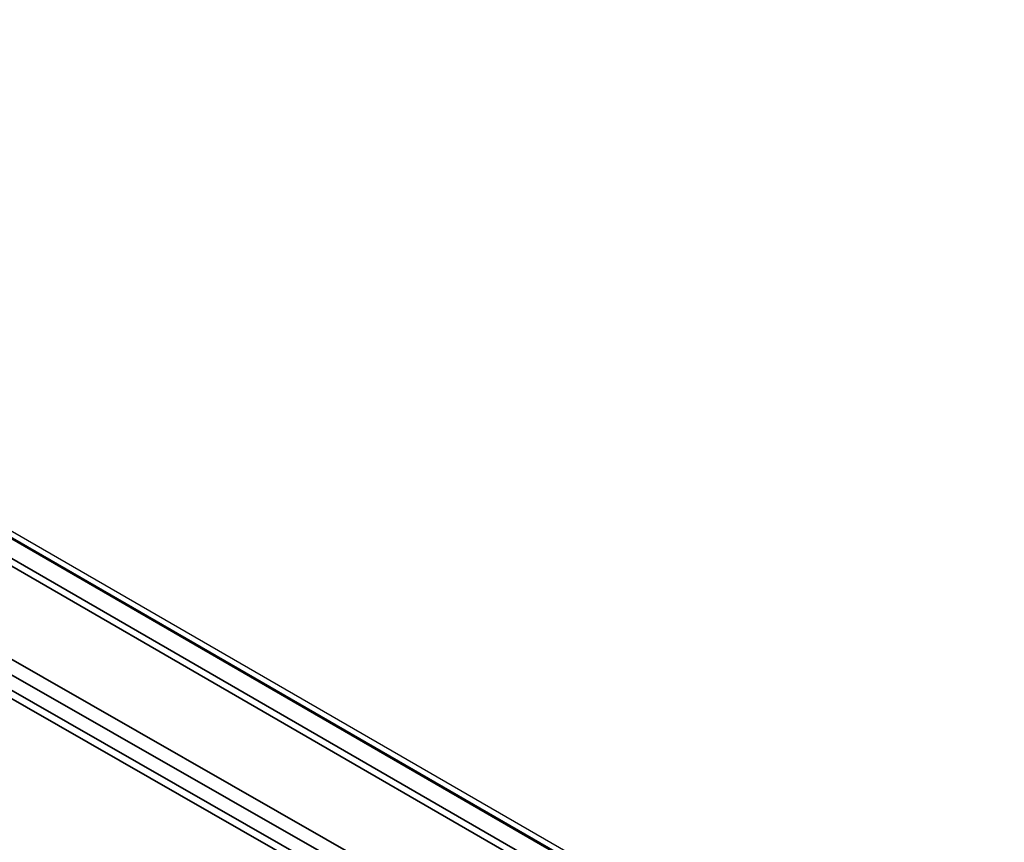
# Model space of a CAD drawing. Header units: millimetres. Extents: x -11430 to 11430, y -488 to 4365.
# Tile 35 of 92: x 2262 to 2314, y 1129 to 1172. Entities that reach past the tile are written whole.
import ezdxf

# ---------------------------------------------------------------- set-up
doc = ezdxf.new("R2010")
doc.units = ezdxf.units.MM
doc.header["$LTSCALE"] = 15
doc.layers.add('_Sichtbarkanten', color=7, linetype='Continuous', lineweight=25)
doc.layers.add('Sichtbar schmal (ISO)', color=7, linetype='Continuous', lineweight=35)

msp = doc.modelspace()

# ---------------------------------------------------------------- linework, layer by layer
at = {"layer": '_Sichtbarkanten'}
for p, q in [((2068.204, 1257.299), (2313.57, 1115.637)), ((2067.855, 1257.172), (2313.468, 1115.367))]:
    msp.add_line(p, q, dxfattribs=at)
at = {"layer": 'Sichtbar schmal (ISO)'}
for p, q in [((2313.343, 1115.355), (2067.73, 1257.16)), ((2312.27, 1114.542), (2066.67, 1256.34)), ((2066.847, 1256.642), (2312.447, 1114.845)), ((2220.33, 1162.482), (2308.749, 1111.978)), ((2308.046, 1111.572), (2219.977, 1161.877)), ((2234.001, 1153.052), (2292.571, 1119.59)), ((2233.597, 1152.845), (2292.168, 1119.384))]:
    msp.add_line(p, q, dxfattribs=at)

doc.saveas('drawing.dxf')
